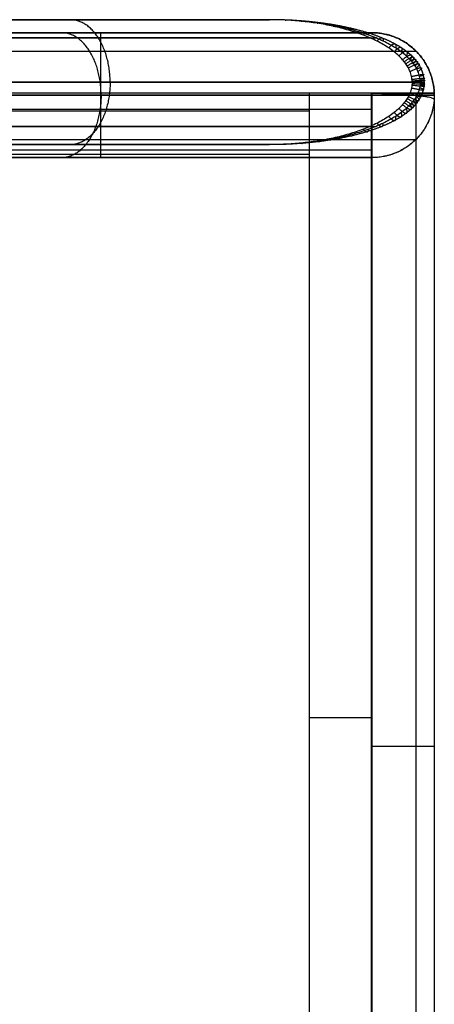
# Model space of a CAD drawing. Header units: millimetres. Extents: x 982 to 1462, y -35 to 438.
# Tile 8 of 8: x 1362 to 1462, y 201 to 438. Entities that reach past the tile are written whole.
import ezdxf

# ---------------------------------------------------------------- set-up
doc = ezdxf.new("R2010")
doc.units = ezdxf.units.MM
doc.layers.add('chaise$Calque 03', color=5, linetype='Continuous', true_color=0x0000ff)

msp = doc.modelspace()

# ---------------------------------------------------------------- linework, layer by layer
at = {"layer": 'chaise$Calque 03'}
for p, q in [((1421.99, 437.63, 761.41), (1021.11, 437.63, 761.41)), ((1446.55, 434.5, 743.08), (1446.55, 434.5, 20.4)), ((1431.5, 419.96, 434.73), (1431.5, 419.96, 449.48)), ((1431.5, 419.96, 449.48), (1431.5, 419.96, 439.32)), ((1431.5, 419.96, 439.32), (1431.5, 419.96, 434.73)), ((1446.49, 419.96, 453.07), (1446.49, 419.96, 439.32)), ((1446.49, 419.96, 453.07), (1446.49, 419.96, 439.32)), ((1446.49, 119.97, 422.92), (1446.49, 419.96, 422.92)), ((1461.49, 419.96, 437.92), (1461.49, 419.96, 437.9)), ((1421.99, 407.63, 761.41), (1021.11, 407.63, 761.41)), ((1431.5, 405.29, 434.41), (1221.55, 405.29, 434.41)), ((1431.5, 405.29, 434.41), (1431.5, -19.32, 425.06)), ((1446.55, 404.5, 743.08), (1446.55, 404.5, 20.4)), ((1446.56, 269.96, 422.92), (1431.5, 269.96, 422.92))]:
    msp.add_line(p, q, dxfattribs=at)
for points in [[(1297.24, 437.63, 861.41), (1359.61, 437.63, 811.41), (1421.99, 437.63, 761.41)], [(1446.2, 433.23, 750.8), (1221.55, 433.23, 750.8), (996.9, 433.23, 750.8)], [(1301.06, 433.23, 872.02), (1374.31, 433.23, 813.29), (1447.57, 433.23, 754.57)], [(1446.55, 434.5, 20.4), (1381.55, 434.5, 20.4), (1316.55, 434.5, 20.4)], [(1316.55, 434.5, 848.67), (1381.55, 434.5, 795.88), (1446.55, 434.5, 743.08)], [(1446.55, 434.5, 450.29), (1381.55, 434.5, 450.29), (1316.55, 434.5, 450.29)], [(1381.47, 404.5, 20.4), (1381.47, 419.5, 20.4), (1381.47, 434.5, 20.4)], [(1381.55, 434.5, 20.4), (1381.55, 434.5, 408.14), (1381.55, 434.5, 795.88)], [(1309.4, 430.1, 868.14), (1383.28, 430.1, 808.13), (1457.16, 430.1, 748.12)], [(1457.16, 430.1, 748.12), (1457.16, 430.1, 384.26), (1457.16, 430.1, 20.4)], [(1456.23, 422.63, 746.41), (1221.55, 422.63, 746.41), (986.87, 422.63, 746.41)], [(1303.48, 422.63, 875.73), (1380.83, 422.63, 813.73), (1458.17, 422.63, 751.73)], [(1431.5, 419.96, 434.73), (1326.52, 419.96, 434.73), (1221.55, 419.96, 434.73)], [(1446.49, 419.96, 453.07), (1334.02, 419.96, 453.07), (1221.55, 419.96, 453.07)], [(1431.5, 419.96, 449.48), (1326.52, 419.96, 449.48), (1221.55, 419.96, 449.48)], [(1431.5, 419.96, 439.32), (1326.52, 419.96, 439.32), (1221.55, 419.96, 439.32)], [(1446.49, 419.96, 439.32), (1334.02, 419.96, 439.32), (1221.55, 419.96, 439.32)], [(1461.55, 419.5, 20.4), (1381.55, 419.5, 20.4), (1301.55, 419.5, 20.4)], [(1306.44, 419.5, 876.21), (1383.99, 419.5, 813.21), (1461.55, 419.5, 750.21)], [(1431.5, 419.96, 422.92), (1431.5, 419.96, 428.83), (1431.5, 419.96, 434.73)], [(1431.5, 419.96, 422.92), (1431.5, 269.96, 422.92), (1431.5, 119.97, 422.92)], [(1446.59, 419.96, 422.92), (1439.04, 419.96, 422.92), (1431.5, 419.96, 422.92)], [(1446.49, 419.96, 439.32), (1438.99, 419.96, 439.32), (1431.5, 419.96, 439.32)], [(1446.49, 417.96, 446.83), (1446.49, 418.96, 446.83), (1446.49, 419.96, 446.83)], [(1446.59, 419.96, 422.92), (1446.56, 269.96, 422.92), (1446.53, 119.97, 422.92)], [(1457.12, 419.96, 427.31), (1457.12, 268.28, 427.32), (1457.11, 116.59, 427.32)], [(1461.49, 419.96, 437.9), (1461.49, 263.24, 437.93), (1461.49, 106.52, 437.96)], [(1461.55, 419.5, 750.21), (1461.55, 419.5, 385.31), (1461.55, 419.5, 20.4)], [(1446.49, 416.03, 449.49), (1334.02, 416.03, 449.49), (1221.55, 416.03, 449.49)], [(1431.5, 415.68, 438.94), (1326.52, 415.68, 438.94), (1221.55, 415.68, 438.94)], [(1446.2, 412.02, 750.8), (1221.55, 412.02, 750.8), (996.9, 412.02, 750.8)], [(1301.06, 412.02, 872.02), (1374.31, 412.02, 813.29), (1447.57, 412.02, 754.57)], [(1446.49, 413.13, 451.96), (1446.49, 413.13, 452.84), (1446.49, 413.13, 453.71)], [(1297.24, 407.63, 861.41), (1359.61, 407.63, 811.41), (1421.99, 407.63, 761.41)], [(1309.4, 408.89, 868.14), (1383.28, 408.89, 808.13), (1457.16, 408.89, 748.12)], [(1457.16, 408.89, 748.12), (1457.16, 408.89, 384.26), (1457.16, 408.89, 20.4)], [(1446.49, 406.29, 454.34), (1334.02, 406.29, 454.34), (1221.55, 406.29, 454.34)], [(1446.55, 404.5, 20.4), (1381.55, 404.5, 20.4), (1316.55, 404.5, 20.4)], [(1316.55, 404.5, 848.67), (1381.55, 404.5, 795.88), (1446.55, 404.5, 743.08)], [(1446.55, 404.5, 450.29), (1381.55, 404.5, 450.29), (1316.55, 404.5, 450.29)], [(1381.55, 404.5, 20.4), (1381.55, 404.5, 408.14), (1381.55, 404.5, 795.88)]]:
    msp.add_open_spline(points, degree=2, dxfattribs=at)
at = {"layer": 'chaise$Calque 03', "extrusion": (-0.771924, 1.48673e-13, 0.635714)}
msp.add_rational_spline([(1383.72, 422.63, 811.41), (1383.72, 437.63, 811.41), (1374.14, 437.63, 799.77)], [1, 0.707106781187, 1], degree=2, dxfattribs=at)
at = {"layer": 'chaise$Calque 03'}
for points, knots in [([(1458.17, 422.63, 751.73), (1458.17, 422.73, 751.73), (1458.17, 422.96, 751.73), (1458.13, 423.42, 751.74), (1458, 424.2, 751.78), (1457.7, 425.12, 751.86), (1457.29, 425.95, 751.97), (1456.92, 426.54, 752.06), (1456.58, 427.04, 752.16), (1456.19, 427.53, 752.26), (1455.62, 428.18, 752.41), (1454.77, 429, 752.64), (1453.6, 429.95, 752.95), (1451.78, 431.19, 753.44), (1449.18, 432.59, 754.14), (1445.78, 433.98, 755.05), (1442.05, 435.16, 756.05), (1438.14, 436.09, 757.09), (1434.11, 436.8, 758.17), (1430.05, 437.28, 759.25), (1426.01, 437.56, 760.34), (1423.32, 437.63, 761.05), (1421.99, 437.63, 761.41)], [0, 0, 0, 0, 0.262687, 0.546269, 1.103085, 2.167094, 2.932126, 3.424776, 3.946668, 4.493353, 5.060955, 6.246157, 7.670699, 9.196795, 12.38861, 16.019066, 19.782393, 23.73807, 27.74501, 31.789199, 35.751529, 39.691254, 39.691254, 39.691254, 39.691254]), ([(1456.23, 422.63, 746.41), (1456.23, 422.73, 746.41), (1456.22, 422.96, 746.41), (1456.19, 423.42, 746.43), (1456.07, 424.2, 746.48), (1455.78, 425.13, 746.61), (1455.39, 425.95, 746.78), (1455.05, 426.55, 746.93), (1454.72, 427.04, 747.07), (1454.35, 427.53, 747.23), (1453.81, 428.18, 747.47), (1453.01, 429, 747.82), (1451.9, 429.95, 748.3), (1450.18, 431.19, 749.06), (1447.72, 432.59, 750.14), (1444.49, 433.99, 751.55), (1440.96, 435.16, 753.1), (1437.27, 436.09, 754.72), (1433.45, 436.8, 756.39), (1429.62, 437.28, 758.07), (1425.79, 437.56, 759.74), (1423.25, 437.63, 760.86), (1421.99, 437.63, 761.41)], [0, 0, 0, 0, 0.262687, 0.546269, 1.103085, 2.167094, 2.932126, 3.424776, 3.946668, 4.493353, 5.060955, 6.246157, 7.670699, 9.196795, 12.38861, 16.019066, 19.782393, 23.73807, 27.74501, 31.789199, 35.751529, 39.691254, 39.691254, 39.691254, 39.691254]), ([(1458.17, 422.63, 751.73), (1458.17, 422.52, 751.73), (1458.17, 422.29, 751.73), (1458.13, 421.83, 751.74), (1458, 421.05, 751.78), (1457.7, 420.13, 751.86), (1457.29, 419.3, 751.97), (1456.92, 418.71, 752.06), (1456.58, 418.21, 752.16), (1456.19, 417.72, 752.26), (1455.62, 417.07, 752.41), (1454.77, 416.25, 752.64), (1453.6, 415.3, 752.95), (1451.78, 414.06, 753.44), (1449.18, 412.66, 754.14), (1445.78, 411.27, 755.05), (1442.05, 410.09, 756.05), (1438.14, 409.16, 757.09), (1434.11, 408.46, 758.17), (1430.05, 407.97, 759.25), (1426.01, 407.69, 760.34), (1423.32, 407.63, 761.05), (1421.99, 407.63, 761.41)], [0, 0, 0, 0, 0.262687, 0.546269, 1.103085, 2.167094, 2.932126, 3.424776, 3.946668, 4.493353, 5.060955, 6.246157, 7.670699, 9.196795, 12.38861, 16.019066, 19.782393, 23.73807, 27.74501, 31.789199, 35.751529, 39.691254, 39.691254, 39.691254, 39.691254]), ([(1456.23, 422.63, 746.41), (1456.23, 422.52, 746.41), (1456.22, 422.29, 746.41), (1456.19, 421.83, 746.43), (1456.07, 421.05, 746.48), (1455.78, 420.12, 746.61), (1455.39, 419.3, 746.78), (1455.05, 418.7, 746.93), (1454.72, 418.21, 747.07), (1454.35, 417.72, 747.23), (1453.81, 417.07, 747.47), (1453.01, 416.25, 747.82), (1451.9, 415.3, 748.3), (1450.18, 414.06, 749.06), (1447.72, 412.66, 750.14), (1444.49, 411.26, 751.55), (1440.96, 410.09, 753.1), (1437.27, 409.16, 754.72), (1433.45, 408.45, 756.39), (1429.62, 407.97, 758.07), (1425.79, 407.69, 759.74), (1423.25, 407.63, 760.86), (1421.99, 407.63, 761.41)], [0, 0, 0, 0, 0.262687, 0.546269, 1.103085, 2.167094, 2.932126, 3.424776, 3.946668, 4.493353, 5.060955, 6.246157, 7.670699, 9.196795, 12.38861, 16.019066, 19.782393, 23.73807, 27.74501, 31.789199, 35.751529, 39.691254, 39.691254, 39.691254, 39.691254]), ([(1446.49, 419.96, 453.07), (1446.92, 419.96, 453.07), (1447.77, 419.96, 453.03), (1449.07, 419.96, 452.86), (1450.39, 419.96, 452.57), (1451.7, 419.96, 452.15), (1453, 419.96, 451.59), (1454.26, 419.96, 450.91), (1455.46, 419.96, 450.09), (1456.58, 419.96, 449.16), (1457.62, 419.96, 448.11), (1458.54, 419.96, 446.98), (1459.35, 419.96, 445.76), (1460.03, 419.96, 444.49), (1460.58, 419.96, 443.18), (1461, 419.96, 441.86), (1461.28, 419.96, 440.53), (1461.45, 419.96, 439.22), (1461.49, 419.96, 438.35), (1461.49, 419.96, 437.92)], [0, 0, 0, 0, 1.268587, 2.577689, 3.924164, 5.304093, 6.712801, 8.144909, 9.594429, 11.054889, 12.519499, 13.981333, 15.433524, 16.869457, 18.282944, 19.66837, 21.020811, 22.336104, 23.610876, 23.610876, 23.610876, 23.610876])]:
    msp.add_open_spline(points, degree=3, knots=knots, dxfattribs=at)
for points in [[(1459.12, 422.63, 748.4), (1459.12, 422.78, 748.4), (1459.11, 423.09, 748.4), (1459.05, 423.73, 748.42), (1458.84, 424.79, 748.5), (1458.37, 425.98, 748.66), (1457.79, 426.97, 748.87), (1457.3, 427.64, 749.04), (1456.86, 428.18, 749.19), (1456.37, 428.7, 749.36), (1455.68, 429.36, 749.6), (1454.71, 430.16, 749.95), (1453.41, 431.05, 750.4), (1451.47, 432.17, 751.08), (1448.8, 433.39, 752.02), (1445.35, 434.58, 753.23), (1441.63, 435.57, 754.53), (1437.78, 436.35, 755.88), (1433.82, 436.94, 757.27), (1429.85, 437.34, 758.65), (1425.9, 437.57, 760.04), (1423.29, 437.63, 760.95), (1421.99, 437.63, 761.41)], [(1459.12, 422.63, 748.4), (1459.12, 422.47, 748.4), (1459.11, 422.16, 748.4), (1459.05, 421.52, 748.42), (1458.84, 420.46, 748.5), (1458.37, 419.27, 748.66), (1457.79, 418.28, 748.87), (1457.3, 417.61, 749.04), (1456.86, 417.07, 749.19), (1456.37, 416.55, 749.36), (1455.68, 415.89, 749.6), (1454.71, 415.09, 749.95), (1453.41, 414.2, 750.4), (1451.47, 413.08, 751.08), (1448.8, 411.86, 752.02), (1445.35, 410.67, 753.23), (1441.63, 409.68, 754.53), (1437.78, 408.9, 755.88), (1433.82, 408.31, 757.27), (1429.85, 407.91, 758.65), (1425.9, 407.68, 760.04), (1423.29, 407.63, 760.95), (1421.99, 407.63, 761.41)]]:
    msp.add_rational_spline(points, [0.668312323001, 0.668311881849, 0.668531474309, 0.669873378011, 0.674497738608, 0.684922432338, 0.697727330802, 0.708243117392, 0.717748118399, 0.727817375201, 0.741935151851, 0.761033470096, 0.784484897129, 0.816645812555, 0.85463433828, 0.893918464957, 0.927603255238, 0.954735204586, 0.975482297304, 0.989823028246, 0.998177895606, 0.999999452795, 1], degree=3, knots=[0, 0, 0, 0, 0.262687, 0.546269, 1.103085, 2.167094, 2.932126, 3.424776, 3.946668, 4.493353, 5.060955, 6.246157, 7.670699, 9.196795, 12.38861, 16.019066, 19.782393, 23.73807, 27.74501, 31.789199, 35.751529, 39.691254, 39.691254, 39.691254, 39.691254], dxfattribs=at)
at = {"layer": 'chaise$Calque 03', "extrusion": (-0.93824, 0.038335, 0.343855)}
msp.add_rational_spline([(1425.78, 437.53, 759.75), (1425.89, 437.57, 760.04), (1426, 437.53, 760.34)], [1, 0.994524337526, 1], degree=2, dxfattribs=at)
at = {"layer": 'chaise$Calque 03', "extrusion": (-0.936074, 0.077941, 0.343061)}
msp.add_rational_spline([(1429.59, 437.25, 758.08), (1429.81, 437.39, 758.67), (1430.02, 437.25, 759.26)], [1, 0.977821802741, 1], degree=2, dxfattribs=at)
at = {"layer": 'chaise$Calque 03', "extrusion": (-0.93198, 0.121449, 0.341561)}
msp.add_rational_spline([(1433.46, 436.76, 756.38), (1433.83, 437.07, 757.26), (1434.12, 436.76, 758.17)], [1, 0.948705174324, 1], degree=2, dxfattribs=at)
at = {"layer": 'chaise$Calque 03', "extrusion": (-0.925394, 0.16919, 0.339147)}
msp.add_rational_spline([(1437.28, 436.05, 754.71), (1437.81, 436.62, 755.87), (1438.15, 436.04, 757.09)], [1, 0.906930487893, 1], degree=2, dxfattribs=at)
at = {"layer": 'chaise$Calque 03', "extrusion": (-0.91504, 0.224144, 0.335352)}
msp.add_rational_spline([(1441.02, 435.1, 753.07), (1441.76, 436.04, 754.48), (1442.1, 435.09, 756.03)], [1, 0.851664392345, 1], degree=2, dxfattribs=at)
at = {"layer": 'chaise$Calque 03', "extrusion": (-0.776036, -4.96302e-14, 0.630689)}
msp.add_rational_spline([(1381.55, 419.5, 815.2), (1381.55, 434.5, 815.2), (1372.09, 434.5, 803.56)], [1, 0.707106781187, 1], degree=2, dxfattribs=at)
at = {"layer": 'chaise$Calque 03', "extrusion": (-0.899149, 0.287998, 0.329528)}
msp.add_rational_spline([(1444.52, 433.92, 751.54), (1445.57, 435.33, 753.15), (1445.81, 433.91, 755.04)], [1, 0.784201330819, 1], degree=2, dxfattribs=at)
at = {"layer": 'chaise$Calque 03', "extrusion": (0.429683, -4.40311e-14, -0.90298)}
msp.add_open_spline([(1461.55, 419.5, 750.21), (1461.55, 420.31, 750.21), (1461.41, 421.98, 750.15), (1460.78, 424.47, 749.85), (1459.68, 426.91, 749.33), (1458.13, 429.17, 748.59), (1456.18, 431.11, 747.66), (1453.93, 432.65, 746.59), (1451.5, 433.74, 745.43), (1449.02, 434.36, 744.25), (1447.36, 434.5, 743.46), (1446.55, 434.5, 743.08)], degree=3, knots=[0, 0, 0, 0, 2.430116, 5.008921, 7.72491, 10.555069, 13.462538, 16.39781, 19.30407, 22.125086, 24.812808, 24.812808, 24.812808, 24.812808], dxfattribs=at)
at = {"layer": 'chaise$Calque 03'}
for points in [[(1446.55, 434.5, 20.4), (1461.55, 434.5, 20.4), (1461.55, 419.5, 20.4)], [(1461.55, 419.5, 385.31), (1461.55, 434.5, 385.31), (1446.55, 434.5, 385.31)], [(1461.55, 419.5, 20.4), (1461.55, 404.5, 20.4), (1446.55, 404.5, 20.4)], [(1461.55, 419.5, 385.31), (1461.55, 404.5, 385.31), (1446.55, 404.5, 385.31)]]:
    msp.add_rational_spline(points, [1, 0.707106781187, 1], degree=2, dxfattribs=at)
at = {"layer": 'chaise$Calque 03', "extrusion": (-0.87298, 0.368166, 0.319937)}
msp.add_rational_spline([(1447.83, 432.46, 750.09), (1449.32, 434.48, 751.84), (1449.3, 432.46, 754.11)], [1, 0.702769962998, 1], degree=2, dxfattribs=at)
at = {"layer": 'chaise$Calque 03', "extrusion": (-0.831052, 0.46539, 0.304571)}
msp.add_rational_spline([(1450.64, 430.84, 748.86), (1452.79, 433.53, 750.62), (1452.27, 430.83, 753.31)], [1, 0.615172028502, 1], degree=2, dxfattribs=at)
at = {"layer": 'chaise$Calque 03', "extrusion": (-0.798228, 0.526547, 0.292541)}
msp.add_rational_spline([(1451.92, 429.91, 748.3), (1454.57, 432.97, 750), (1453.62, 429.91, 752.95)], [1, 0.567220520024, 1], degree=2, dxfattribs=at)
at = {"layer": 'chaise$Calque 03', "extrusion": (-0.753492, 0.596651, 0.276146)}
msp.add_rational_spline([(1453.06, 428.93, 747.8), (1456.34, 432.34, 749.38), (1454.83, 428.92, 752.63)], [1, 0.518823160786, 1], degree=2, dxfattribs=at)
at = {"layer": 'chaise$Calque 03', "extrusion": (-0.699216, 0.667405, 0.256255)}
msp.add_rational_spline([(1453.95, 428, 747.41), (1457.96, 431.66, 748.81), (1455.77, 428, 752.37)], [1, 0.476239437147, 1], degree=2, dxfattribs=at)
at = {"layer": 'chaise$Calque 03', "extrusion": (-0.664997, 0.705962, 0.243714)}
msp.add_rational_spline([(1454.36, 427.52, 747.23), (1458.79, 431.25, 748.52), (1456.19, 427.52, 752.26)], [1, 0.45536945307, 1], degree=2, dxfattribs=at)
at = {"layer": 'chaise$Calque 03', "extrusion": (-0.625175, 0.746097, 0.229119)}
msp.add_rational_spline([(1454.72, 427.03, 747.07), (1459.63, 430.79, 748.22), (1456.58, 427.03, 752.16)], [1, 0.435227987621, 1], degree=2, dxfattribs=at)
at = {"layer": 'chaise$Calque 03', "extrusion": (0.579387, -0.786907, -0.212339)}
msp.add_rational_spline([(1455.05, 426.53, 746.93), (1460.47, 430.25, 747.93), (1456.93, 426.53, 752.06)], [1, 0.416226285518, 1], degree=2, dxfattribs=at)
at = {"layer": 'chaise$Calque 03', "extrusion": (0.527567, -0.827218, -0.193347)}
msp.add_rational_spline([(1455.33, 426.04, 746.8), (1461.29, 429.64, 747.64), (1457.23, 426.04, 751.98)], [1, 0.398825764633, 1], degree=2, dxfattribs=at)
at = {"layer": 'chaise$Calque 03', "extrusion": (0.427196, -0.890501, -0.156562)}
msp.add_rational_spline([(1455.71, 425.22, 746.64), (1462.57, 428.41, 747.2), (1457.63, 425.22, 751.88)], [1, 0.373876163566, 1], degree=2, dxfattribs=at)
at = {"layer": 'chaise$Calque 03', "extrusion": (0.24061, -0.966608, -0.088181)}
msp.add_rational_spline([(1456.09, 423.99, 746.47), (1464.12, 425.97, 746.65), (1458.03, 423.99, 751.77)], [1, 0.347274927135, 1], degree=2, dxfattribs=at)
at = {"layer": 'chaise$Calque 03', "extrusion": (0.122886, -0.991398, -0.045036)}
msp.add_rational_spline([(1456.19, 423.31, 746.42), (1464.63, 424.35, 746.47), (1458.14, 423.31, 751.74)], [1, 0.339313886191, 1], degree=2, dxfattribs=at)
at = {"layer": 'chaise$Calque 03', "extrusion": (0.771924, 2.07175e-13, -0.635714)}
msp.add_rational_spline([(1383.72, 422.63, 811.41), (1383.72, 407.63, 811.41), (1374.14, 407.63, 799.77)], [1, 0.707106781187, 1], degree=2, dxfattribs=at)
at = {"layer": 'chaise$Calque 03', "extrusion": (-0.24061, -0.966608, 0.088181)}
msp.add_rational_spline([(1456.09, 421.26, 746.47), (1464.12, 419.28, 746.65), (1458.03, 421.26, 751.77)], [1, 0.347274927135, 1], degree=2, dxfattribs=at)
at = {"layer": 'chaise$Calque 03', "extrusion": (-0.122886, -0.991398, 0.045036)}
msp.add_rational_spline([(1456.19, 421.94, 746.42), (1464.63, 420.9, 746.47), (1458.14, 421.95, 751.74)], [1, 0.339313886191, 1], degree=2, dxfattribs=at)
at = {"layer": 'chaise$Calque 03', "extrusion": (0.059591, -0.997984, -0.021839)}
msp.add_rational_spline([(1456.22, 422.95, 746.41), (1464.77, 423.46, 746.42), (1458.17, 422.95, 751.73)], [1, 0.337251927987, 1], degree=2, dxfattribs=at)
at = {"layer": 'chaise$Calque 03', "extrusion": (-0.059591, -0.997984, 0.021839)}
msp.add_rational_spline([(1456.22, 422.3, 746.41), (1464.77, 421.79, 746.42), (1458.17, 422.3, 751.73)], [1, 0.337251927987, 1], degree=2, dxfattribs=at)
at = {"layer": 'chaise$Calque 03', "extrusion": (-3.31189e-14, -1, 1.21074e-14)}
msp.add_rational_spline([(1458.17, 422.63, 751.73), (1464.81, 422.63, 746.41), (1456.23, 422.63, 746.41)], [1, 0.336624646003, 1], degree=2, dxfattribs=at)
at = {"layer": 'chaise$Calque 03', "extrusion": (1, -2.60697e-15, -8.81973e-15)}
msp.add_open_spline([(1457.1, 419.96, 448.63), (1457.1, 419.81, 448.65), (1457.1, 419.66, 448.66), (1457.1, 419.51, 448.67), (1457.1, 344.05, 455.89), (1457.1, 197.09, 462.95), (1457.1, 50.13, 456.33), (1457.1, -20.68, 449.98)], degree=3, knots=[-0.43035, -0.43035, -0.43035, -0.43035, 0, 0, 0, 218.883121, 424.173827, 424.173827, 424.173827, 424.173827], dxfattribs=at)
at = {"layer": 'chaise$Calque 03', "extrusion": (0.776036, -3.76487e-13, -0.630689)}
msp.add_rational_spline([(1381.55, 419.5, 815.2), (1381.55, 404.5, 815.2), (1372.09, 404.5, 803.56)], [1, 0.707106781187, 1], degree=2, dxfattribs=at)
at = {"layer": 'chaise$Calque 03', "extrusion": (-1, 4.75114e-14, -4.62521e-14)}
msp.add_rational_spline([(1431.5, 419.96, 449.48), (1431.5, 419.96, 434.73), (1431.5, 405.29, 434.41)], [1, 0.714808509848, 1], degree=2, dxfattribs=at)
at = {"layer": 'chaise$Calque 03', "extrusion": (-1, 5.28856e-14, 3.29847e-14)}
msp.add_rational_spline([(1446.49, 419.96, 439.32), (1446.49, 419.96, 453.11), (1446.49, 406.29, 454.34)], [1, 0.737926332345, 1], degree=2, dxfattribs=at)
at = {"layer": 'chaise$Calque 03', "extrusion": (1, 5.21017e-13, 5.79742e-12)}
msp.add_open_spline([(1446.49, 419.96, 453.07), (1446.49, 413.13, 453.72), (1446.49, 406.29, 454.34)], degree=2, dxfattribs=at)
at = {"layer": 'chaise$Calque 03', "extrusion": (0.429683, 2.08172e-14, -0.90298)}
msp.add_open_spline([(1461.55, 419.5, 750.21), (1461.55, 418.69, 750.21), (1461.41, 417.01, 750.15), (1460.78, 414.52, 749.85), (1459.68, 412.08, 749.33), (1458.13, 409.83, 748.59), (1456.18, 407.89, 747.66), (1453.93, 406.34, 746.59), (1451.5, 405.26, 745.43), (1449.02, 404.63, 744.25), (1447.36, 404.5, 743.46), (1446.55, 404.5, 743.08)], degree=3, knots=[0, 0, 0, 0, 2.430116, 5.008921, 7.72491, 10.555069, 13.462538, 16.39781, 19.30407, 22.125086, 24.812808, 24.812808, 24.812808, 24.812808], dxfattribs=at)
at = {"layer": 'chaise$Calque 03', "extrusion": (2.9023e-15, 0.994908, -0.100783)}
msp.add_rational_spline([(1446.56, 419.96, 453.07), (1461.49, 419.95, 453), (1461.49, 418.44, 438.07)], [0.998064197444, 0.708077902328, 1], degree=2, dxfattribs=at)
at = {"layer": 'chaise$Calque 03', "extrusion": (-6.51258e-10, 1, -6.47894e-10)}
msp.add_rational_spline([(1461.49, 419.96, 437.9), (1461.49, 419.96, 422.92), (1446.59, 419.96, 422.92)], [1, 0.707106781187, 1], degree=2, dxfattribs=at)
at = {"layer": 'chaise$Calque 03', "extrusion": (-0.579387, -0.786907, 0.212339)}
msp.add_rational_spline([(1455.05, 418.72, 746.93), (1460.47, 415, 747.93), (1456.93, 418.72, 752.06)], [1, 0.416226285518, 1], degree=2, dxfattribs=at)
at = {"layer": 'chaise$Calque 03', "extrusion": (-0.527567, -0.827218, 0.193347)}
msp.add_rational_spline([(1455.33, 419.21, 746.8), (1461.29, 415.61, 747.64), (1457.23, 419.21, 751.98)], [1, 0.398825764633, 1], degree=2, dxfattribs=at)
at = {"layer": 'chaise$Calque 03', "extrusion": (-0.427196, -0.890501, 0.156562)}
msp.add_rational_spline([(1455.71, 420.03, 746.64), (1462.57, 416.84, 747.2), (1457.63, 420.03, 751.88)], [1, 0.373876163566, 1], degree=2, dxfattribs=at)
at = {"layer": 'chaise$Calque 03', "extrusion": (1, -6.21087e-15, -1.39965e-15)}
msp.add_open_spline([(1461.49, 419.96, 437.92), (1461.49, 419.45, 437.97), (1461.49, 418.94, 438.02), (1461.49, 418.44, 438.07), (1461.49, 343.33, 445.25), (1461.49, 197.07, 452.27), (1461.49, 50.81, 445.69), (1461.49, -19.68, 439.36)], degree=3, knots=[-1.476257, -1.476257, -1.476257, -1.476257, 0, 0, 0, 218.883121, 424.173827, 424.173827, 424.173827, 424.173827], dxfattribs=at)
at = {"layer": 'chaise$Calque 03', "extrusion": (0.753492, 0.596651, -0.276146)}
msp.add_rational_spline([(1453.06, 416.32, 747.8), (1456.34, 412.91, 749.38), (1454.83, 416.33, 752.63)], [1, 0.518823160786, 1], degree=2, dxfattribs=at)
at = {"layer": 'chaise$Calque 03', "extrusion": (0.699216, 0.667405, -0.256255)}
msp.add_rational_spline([(1453.95, 417.25, 747.41), (1457.96, 413.59, 748.81), (1455.77, 417.25, 752.37)], [1, 0.476239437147, 1], degree=2, dxfattribs=at)
at = {"layer": 'chaise$Calque 03', "extrusion": (0.664997, 0.705962, -0.243714)}
msp.add_rational_spline([(1454.36, 417.73, 747.23), (1458.79, 414, 748.52), (1456.19, 417.73, 752.26)], [1, 0.45536945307, 1], degree=2, dxfattribs=at)
at = {"layer": 'chaise$Calque 03', "extrusion": (0.625175, 0.746097, -0.229119)}
msp.add_rational_spline([(1454.72, 418.22, 747.07), (1459.63, 414.46, 748.22), (1456.58, 418.23, 752.16)], [1, 0.435227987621, 1], degree=2, dxfattribs=at)
at = {"layer": 'chaise$Calque 03', "extrusion": (0.831052, 0.46539, -0.304571)}
msp.add_rational_spline([(1450.64, 414.41, 748.86), (1452.79, 411.72, 750.62), (1452.27, 414.42, 753.31)], [1, 0.615172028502, 1], degree=2, dxfattribs=at)
at = {"layer": 'chaise$Calque 03', "extrusion": (0.798228, 0.526547, -0.292541)}
msp.add_rational_spline([(1451.92, 415.34, 748.3), (1454.57, 412.28, 750), (1453.62, 415.35, 752.95)], [1, 0.567220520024, 1], degree=2, dxfattribs=at)
at = {"layer": 'chaise$Calque 03', "extrusion": (0.87298, 0.368166, -0.319937)}
msp.add_rational_spline([(1447.83, 412.79, 750.09), (1449.32, 410.77, 751.84), (1449.3, 412.79, 754.11)], [1, 0.702769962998, 1], degree=2, dxfattribs=at)
at = {"layer": 'chaise$Calque 03', "extrusion": (0.925394, 0.16919, -0.339147)}
msp.add_rational_spline([(1437.28, 409.2, 754.71), (1437.81, 408.63, 755.87), (1438.15, 409.21, 757.09)], [1, 0.906930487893, 1], degree=2, dxfattribs=at)
at = {"layer": 'chaise$Calque 03', "extrusion": (0.91504, 0.224144, -0.335352)}
msp.add_rational_spline([(1441.02, 410.15, 753.07), (1441.76, 409.21, 754.48), (1442.1, 410.16, 756.03)], [1, 0.851664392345, 1], degree=2, dxfattribs=at)
at = {"layer": 'chaise$Calque 03', "extrusion": (0.899149, 0.287998, -0.329528)}
msp.add_rational_spline([(1444.52, 411.33, 751.54), (1445.57, 409.92, 753.15), (1445.81, 411.34, 755.04)], [1, 0.784201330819, 1], degree=2, dxfattribs=at)
at = {"layer": 'chaise$Calque 03', "extrusion": (0.93824, 0.038335, -0.343855)}
msp.add_rational_spline([(1425.78, 407.72, 759.75), (1425.89, 407.68, 760.04), (1426, 407.72, 760.34)], [1, 0.994524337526, 1], degree=2, dxfattribs=at)
at = {"layer": 'chaise$Calque 03', "extrusion": (0.936074, 0.077941, -0.343061)}
msp.add_rational_spline([(1429.59, 408, 758.08), (1429.81, 407.87, 758.67), (1430.02, 408, 759.26)], [1, 0.977821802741, 1], degree=2, dxfattribs=at)
at = {"layer": 'chaise$Calque 03', "extrusion": (0.93198, 0.121449, -0.341561)}
msp.add_rational_spline([(1433.46, 408.49, 756.38), (1433.83, 408.18, 757.26), (1434.12, 408.49, 758.17)], [1, 0.948705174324, 1], degree=2, dxfattribs=at)
at = {"layer": 'chaise$Calque 03', "extrusion": (1, -5.34658e-16, -2.96276e-14)}
msp.add_open_spline([(1446.49, 406.29, 454.34), (1446.49, 192.6, 473.54), (1446.49, -21.1, 454.37)], degree=2, dxfattribs=at)
at = {"layer": 'chaise$Calque 03', "extrusion": (2.66484e-14, 1, -1.89357e-14)}
msp.add_rational_spline([(1446.56, 263.21, 422.92), (1461.49, 263.21, 422.92), (1461.49, 263.21, 437.93)], [1, 0.707106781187, 1], degree=2, dxfattribs=at)

doc.saveas('drawing.dxf')
